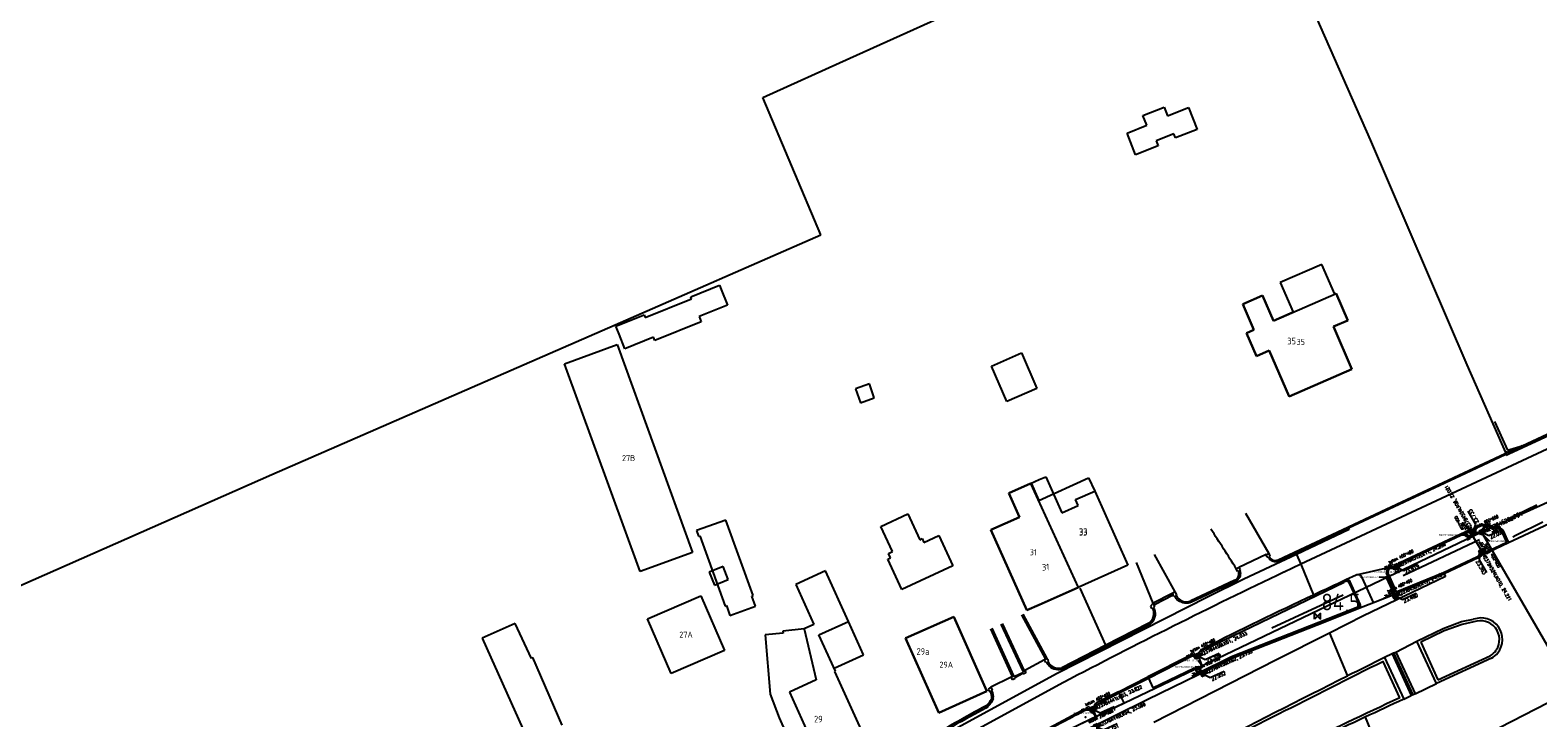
# Model space of a CAD drawing. Extents: x 145741 to 149421, y 457889 to 459999.
# Tile 75 of 84: x 148850 to 149074, y 459664 to 459767. Entities that reach past the tile are written whole.
import ezdxf
from ezdxf.enums import TextEntityAlignment as Align

# ---------------------------------------------------------------- set-up
doc = ezdxf.new("R2010")
doc.units = 0
doc.header["$LTSCALE"] = 4
doc.layers.get('0').update_dxf_attribs({"linetype": 'CONTINUOUS'})
doc.layers.add('alg_hulplijn_afstand', color=6, linetype='CONTINUOUS', plot=False)
for name, color, linetype in [('b_kal_riool__hwa_beton_300', 2, 'CONTINUOUS'), ('b_kal_riool__hwa_pvc_125', 2, 'CONTINUOUS'), ('b_kal_riool_hwa_bodemkolk_beton_250x380', 7, 'CONTINUOUS'), ('b_kal_riool_hwa_bodemput_beton_400x400', 7, 'CONTINUOUS'), ('b_kal_riool_hwa_bodemput_steen_600x600', 7, 'CONTINUOUS'), ('b_rio_rwa_kolk_straat_beton @ 1', 3, 'CONTINUOUS'), ('b_rio_rwa_put_inspectie', 170, 'CONTINUOUS'), ('b_rio_txt_bob @ 1', 12, 'CONTINUOUS'), ('MC_MP_aansluit_nummer', 7, 'CONTINUOUS')]:
    doc.layers.add(name, color=color, linetype=linetype)
doc.styles.add('ISO', font='ISO')
doc.styles.add('MC', font='arial.ttf')
doc.styles.add('MUG_standaard', font='romans.shx', dxfattribs={"width": 0.85, "height": 2})
doc.styles.add('MUG_standaard_groot', font='romans.shx', dxfattribs={"width": 0.85, "height": 4})
doc.styles.get("Standard").update_dxf_attribs({"font": 'ISO'})
doc.linetypes.add('HAAG', pattern='A,0.25,-0.25,[151,BLOK.SHX,S=0.25,R=0,X=0,Y=0],-0.25,0.25', length=1)
doc.linetypes.add('RASTER', pattern='A,0.25,-0.25,[150,BLOK.SHX,S=0.25,R=0,X=0,Y=0],-0.25,0.25', length=1)
doc.dimstyles.new('ISO-25', dxfattribs={"dimtxt": 2.5, "dimasz": 2.5, "dimexe": 1.25, "dimexo": 0.625, "dimtad": 1, "dimtxsty": 'Standard', "dimcen": 2.5, "dimadec": 0, "dimazin": 0, "dimtfac": 1, "dimtmove": 0, "dimatfit": 3, "dimfxl": 1, "dimarcsym": 0})

# ---------------------------------------------------------------- blocks, each defined once
blk = doc.blocks.new('kilometerpaal')
at = {"color": 0}
for p, q in [((-0.44, 0.44), (0.44, -0.44)), ((-0.44, -0.44), (-0.44, 0.44)), ((0.44, 0.44), (-0.44, -0.44)), ((0.44, -0.44), (0.44, 0.44))]:
    blk.add_line(p, q, dxfattribs=at)
at = {"color": 0, "style": 'ISO'}
blk.add_attdef('KILOMETERPAAL', (0.59, 0.87), '', height=2.5, dxfattribs=at)
blk = doc.blocks.new('b_rio_rwa_put_inspectie')
for points in [[(-1, 0, -0.414214), (0, 1), (-1, 1)], [(1, 1), (0, 1, -0.414214), (1, 0)]]:
    blk.add_hatch(color=256).paths.add_polyline_path(points)
h = blk.add_hatch(color=256)
h.paths.add_polyline_path([(-1, 0), (-1, -1), (0, -1, -0.414214)])
h.paths.add_polyline_path([(1, -1), (1, 0, -0.414214), (0, -1)])
for p, q in [((-1, 1), (1, 1)), ((-1, -1), (-1, 1)), ((0.74, 0.71), (1.37, 1.41)), ((1, 1), (1, -1)), ((1, -1), (-1, -1))]:
    blk.add_line(p, q)
blk.add_lwpolyline([(1.37, 1.41), (5.37, 1.41)])
blk.add_circle((0, 0), 1)
blk.add_point((0, 0))
blk.add_text('R', height=1).set_placement((0, 0), align=Align.MIDDLE_CENTER)
at = {"style": 'MUG_standaard', "width": 0.85}
blk.add_attdef('hoogte', (1.37, 1.51), '', height=1, dxfattribs=at)
blk.add_attdef('txt', text='', height=2, dxfattribs=at).set_placement((1.5, -0.01), align=Align.MIDDLE_LEFT)
blk = doc.blocks.new('b_rio_txt_bob')
at = {"layer": 'alg_hulplijn_afstand'}
blk.add_lwpolyline([(31.4, 0), (0, 0)], dxfattribs=at)
at = {"style": 'MUG_standaard', "width": 0.85}
blk.add_attdef('hoogte', (7.5, 2.5), '', height=10, dxfattribs=at)
blk.add_attdef('txt', text='', height=10, dxfattribs=at).set_placement((15.8, -15.8), align=Align.BOTTOM_CENTER)
blk = doc.blocks.new('b_rio_rwa_kolk_straat_beton')
for p, q in [((1.25, 1.25), (-1.25, 1.25)), ((-1.25, 1.25), (-1.25, -1.25)), ((-0.94, 0.63), (0.94, 0.63)), ((0.94, 0), (-0.94, 0)), ((1.25, -1.25), (1.25, 1.25)), ((-1.25, -1.25), (1.25, -1.25)), ((-0.94, -0.62), (0.94, -0.62))]:
    blk.add_line(p, q)
at = {"style": 'MUG_standaard', "width": 0.85}
blk.add_attdef('txt', text='', height=2, dxfattribs=at).set_placement((1.75, -0.01), align=Align.MIDDLE_LEFT)
blk = doc.blocks.new('b_kal_riool_hwa_bodemkolk_beton_250x380')
at = {"layer": 'b_kal_riool_hwa_bodemkolk_beton_250x380', "linetype": 'ByBlock', "lineweight": -2}
for p, q in [((-0.5, -0.5), (-0.5, 0.5)), ((-0.5, 0.5), (0, 0.5)), ((0, 0.5), (0.5, 0.5)), ((0, 0), (1.38, -1.73)), ((0.5, 0.5), (0.5, -0.5)), ((0.5, -0.5), (-0.5, -0.5))]:
    blk.add_line(p, q, dxfattribs=at)
blk.add_lwpolyline([(1.38, -1.73), (5.53, -1.77)], dxfattribs=at)
at = {"layer": 'b_kal_riool_hwa_bodemkolk_beton_250x380', "linetype": 'ByBlock', "lineweight": -2, "insert": (-1.35, 2.36), "char_height": 0.8, "attachment_point": 1, "style": 'MUG_standaard_groot'}
blk.add_mtext_dynamic_manual_height_columns('beton 250*380', width=8.1296, gutter_width=6.45, heights=[1.1], dxfattribs=at)
at = {"layer": 'b_kal_riool_hwa_bodemkolk_beton_250x380', "linetype": 'ByBlock', "lineweight": -2, "style": 'MUG_standaard', "width": 0.85}
blk.add_attdef('hoogte', (1.44, -2.79), '', height=1, dxfattribs=at)
blk = doc.blocks.new('b_kal_riool_hwa_bodemput_steen_600x600')
at = {"layer": 'b_kal_riool_hwa_bodemput_steen_600x600', "linetype": 'ByBlock', "lineweight": -2}
for p, q in [((-0.5, -0.5), (-0.5, 0.5)), ((-0.5, 0.5), (0, 0.5)), ((0, 0.5), (0.5, 0.5)), ((0, 0), (1.38, -1.73)), ((0.5, 0.5), (0.5, -0.5)), ((0.5, -0.5), (-0.5, -0.5))]:
    blk.add_line(p, q, dxfattribs=at)
blk.add_lwpolyline([(1.38, -1.73), (5.53, -1.77)], dxfattribs=at)
at = {"layer": 'b_kal_riool_hwa_bodemput_steen_600x600', "linetype": 'ByBlock', "lineweight": -2, "insert": (-1.35, 2.36), "char_height": 0.8, "attachment_point": 1, "style": 'MUG_standaard_groot'}
blk.add_mtext_dynamic_manual_height_columns('steen 600*600', width=9.2844, gutter_width=3.82, heights=[1.1], dxfattribs=at)
at = {"layer": 'b_kal_riool_hwa_bodemput_steen_600x600', "linetype": 'ByBlock', "lineweight": -2, "style": 'MUG_standaard', "width": 0.85}
blk.add_attdef('hoogte', (1.44, -2.79), '', height=1, dxfattribs=at)
blk = doc.blocks.new('b_kal_riool_hwa_bodemput_beton_400x400')
at = {"layer": 'b_kal_riool_hwa_bodemput_beton_400x400'}
for p, q in [((-0.5, 0.5), (0, 0.5)), ((-0.5, 0.5), (-0.5, -0.5)), ((0, 0.5), (0.5, 0.5)), ((0, 0), (1.38, -1.73)), ((0.5, 0.5), (0.5, -0.5)), ((0.5, -0.5), (-0.5, -0.5))]:
    blk.add_line(p, q, dxfattribs=at)
blk.add_lwpolyline([(1.38, -1.73), (5.53, -1.77)], dxfattribs=at)
at = {"layer": 'b_kal_riool_hwa_bodemput_beton_400x400', "insert": (-1.35, 2.36), "char_height": 0.8, "attachment_point": 1, "style": 'MUG_standaard_groot'}
blk.add_mtext_dynamic_manual_height_columns('beton 400*400', width=9.0862, gutter_width=0, heights=[1.1], dxfattribs=at)
at = {"layer": 'b_kal_riool_hwa_bodemput_beton_400x400', "style": 'MUG_standaard', "width": 0.85}
blk.add_attdef('hoogte', (1.44, -2.79), '', height=1, dxfattribs=at)
blk = doc.blocks.new('MC_MP_100')
at = {"color": 1}
for p, q in [((-0.1, 0), (0.1, 0)), ((0, -0.1), (0, 0.1))]:
    blk.add_line(p, q, dxfattribs=at)
blk.add_circle((0, 0), 0.5)
at = {"style": 'MC', "flags": 1}
for tag, p in [('$POINTNRA', (0.6, 2.5)), ('$POINTNR', (0.6, 1.3)), ('$DESCR', (0.6, 0.1)), ('$GROUP', (0.6, -1.1))]:
    blk.add_attdef(tag, p, '', height=1, dxfattribs=at)

msp = doc.modelspace()

# ---------------------------------------------------------------- linework, layer by layer
at = {"linetype": 'Continuous'}
for p, q in [((149032.34, 459789.01), (149049.36, 459750.17)), ((148971.77, 459762.37), (149000, 459775.12)), ((148958.81, 459756.49), (148971.77, 459762.37)), ((148967.44, 459736.01), (148958.81, 459756.49)), ((149015.49, 459753.84), (149018.65, 459755.09)), ((149016.08, 459752.36), (149015.49, 459753.84)), ((149018.65, 459755.09), (149019.17, 459753.77)), ((149019.17, 459753.77), (149022.3, 459755)), ((149022.3, 459755), (149023.58, 459751.74)), ((149013.11, 459751.19), (149016.08, 459752.36)), ((149023.58, 459751.74), (149020.36, 459750.47)), ((149014.38, 459747.96), (149013.11, 459751.19)), ((149017.77, 459749.3), (149014.38, 459747.96)), ((149020.11, 459751.1), (149017.47, 459750.06)), ((149017.47, 459750.06), (149017.77, 459749.3)), ((149020.36, 459750.47), (149020.11, 459751.1)), ((149049.36, 459750.17), (149063.79, 459716.63)), ((148936.77, 459722.6), (148967.44, 459736.01)), ((149042.16, 459731.6), (149035.97, 459728.9)), ((149044.1, 459727.17), (149042.16, 459731.6)), ((149035.97, 459728.9), (149037.91, 459724.48)), ((148948.04, 459726.76), (148952.33, 459728.49)), ((148948.16, 459726.46), (148948.04, 459726.76)), ((148952.33, 459728.49), (148952.58, 459727.87)), ((148952.58, 459727.87), (148953.52, 459725.53)), ((149033.3, 459726.96), (149030.36, 459725.68)), ((149034.94, 459723.19), (149033.3, 459726.96)), ((149044.28, 459727.25), (149044.1, 459727.17)), ((149046.02, 459723.24), (149044.28, 459727.25)), ((148941.24, 459723.67), (148948.16, 459726.46)), ((148953.52, 459725.53), (148949.3, 459723.83)), ((149030.36, 459725.68), (149032.03, 459721.83)), ((149037.91, 459724.48), (149034.94, 459723.19)), ((148885.58, 459700.25), (148936.77, 459722.6)), ((148936.89, 459722.38), (148941.08, 459724.07)), ((148937.36, 459721.2), (148936.89, 459722.38)), ((148941.08, 459724.07), (148941.24, 459723.67)), ((148949.61, 459723.06), (148942.68, 459720.26)), ((148949.3, 459723.83), (148949.61, 459723.06)), ((149043.89, 459722.32), (149046.02, 459723.24)), ((149046.65, 459715.96), (149043.89, 459722.32)), ((148938.24, 459719.01), (148937.36, 459721.2)), ((148942.49, 459720.73), (148938.24, 459719.01)), ((148942.68, 459720.26), (148942.49, 459720.73)), ((149032.03, 459721.83), (149030.95, 459721.36)), ((149030.95, 459721.36), (149032.44, 459717.93)), ((148929.23, 459716.79), (148937.05, 459719.64)), ((148937.05, 459719.64), (148948.33, 459688.62)), ((148992.89, 459716.44), (148997.36, 459718.39)), ((148997.36, 459718.39), (148999.66, 459713.1)), ((149032.44, 459717.93), (149034.33, 459718.75)), ((149034.33, 459718.75), (149037.31, 459711.9)), ((149102.38, 459718.39), (149070.04, 459703.28)), ((148940.51, 459685.78), (148929.23, 459716.79)), ((148995.18, 459711.16), (148992.89, 459716.44)), ((149037.31, 459711.9), (149046.65, 459715.96)), ((149103.16, 459716.87), (149039.01, 459686.86)), ((149063.79, 459716.63), (149069.7, 459703.19)), ((149072.03, 459704.52), (149096.26, 459715.88)), ((148999.66, 459713.1), (148995.18, 459711.16)), ((149072.03, 459704.52), (149069.93, 459703.54)), ((149069.61, 459703.22), (149063.58, 459700.4)), ((149069.63, 459703.16), (149069.61, 459703.22)), ((149069.66, 459703.09), (149069.63, 459703.16)), ((149070.04, 459703.28), (149069.66, 459703.09)), ((149069.7, 459703.19), (149070.02, 459703.34)), ((149070.02, 459703.34), (149069.93, 459703.54)), ((149070.02, 459703.34), (149070.04, 459703.28)), ((148827.56, 459674.66), (148885.58, 459700.25)), ((148999.94, 459696.36), (149007.38, 459699.76)), ((149007.38, 459699.76), (149008.29, 459697.79)), ((149063.58, 459700.4), (149046.16, 459692.26)), ((148995.48, 459697.46), (148998.72, 459698.91)), ((148997.08, 459693.9), (148995.48, 459697.46)), ((148998.72, 459698.91), (148998.79, 459698.95)), ((148998.72, 459698.91), (149005.8, 459683.41)), ((148998.79, 459698.95), (148999.94, 459696.36)), ((149008.29, 459697.79), (149013.24, 459686.75)), ((148976.39, 459692.49), (148980.42, 459694.37)), ((148980.42, 459694.37), (148982.21, 459690.53)), ((148992.81, 459691.99), (148997.08, 459693.9)), ((149065.3, 459692.53), (149066.07, 459692.85)), ((149066.07, 459692.85), (149068.6, 459692.33)), ((149078.4, 459693.98), (149069.99, 459690.04)), ((148978.12, 459688.76), (148976.39, 459692.49)), ((148982.21, 459690.53), (148982.56, 459690.69)), ((148982.56, 459690.69), (148982.83, 459690.12)), ((148982.83, 459690.12), (148985.03, 459691.14)), ((148985.03, 459691.14), (148987.13, 459686.61)), ((148998.15, 459680.01), (148992.81, 459691.99)), ((149046.16, 459692.26), (149035.72, 459687.36)), ((149046.23, 459692.03), (149038.39, 459688.33)), ((149046.16, 459692.26), (149046.23, 459692.03)), ((149053.78, 459687.13), (149063.56, 459691.71)), ((149063.65, 459691.51), (149053.85, 459686.94)), ((149065.19, 459691.56), (149064.45, 459691.21)), ((149064.56, 459691.41), (149064.93, 459691.58)), ((149066.08, 459692.64), (149065.38, 459692.35)), ((149068.55, 459692.12), (149066.08, 459692.64)), ((149069.73, 459690.14), (149068.99, 459691.75)), ((149069.2, 459691.84), (149069.99, 459690.04)), ((148948.33, 459688.62), (148940.51, 459685.78)), ((148977.54, 459688.49), (148978.12, 459688.76)), ((148977.86, 459687.82), (148977.54, 459688.49)), ((149033.85, 459688.3), (149029.8, 459686.39)), ((149038.39, 459688.33), (149030.55, 459684.64)), ((149034.03, 459687.91), (149033.85, 459688.3)), ((149038.39, 459688.33), (149039.01, 459686.86)), ((149065.52, 459688.83), (149066.25, 459689.18)), ((149066.19, 459689.01), (149065.79, 459688.81)), ((149067.02, 459688.87), (149069.73, 459690.14)), ((149069.99, 459690.04), (149067.17, 459688.72)), ((148977.42, 459687.61), (148977.86, 459687.82)), ((148979.51, 459683.08), (148977.42, 459687.61)), ((148987.13, 459686.61), (148979.51, 459683.08)), ((149013.24, 459686.75), (149005.8, 459683.41)), ((149029.8, 459686.39), (149029.99, 459686.02)), ((149029.99, 459686.02), (149029.91, 459685.95)), ((149034.16, 459687.94), (149034.03, 459687.91)), ((149034.55, 459687.46), (149034.4, 459687.58)), ((149034.56, 459687.45), (149034.55, 459687.46)), ((149034.61, 459687.42), (149034.56, 459687.45)), ((149034.72, 459687.36), (149034.61, 459687.42)), ((149034.73, 459687.35), (149034.72, 459687.36)), ((149034.8, 459687.33), (149034.73, 459687.35)), ((149034.9, 459687.29), (149034.8, 459687.33)), ((149034.92, 459687.28), (149034.9, 459687.29)), ((149035.02, 459687.26), (149034.92, 459687.28)), ((149035.09, 459687.25), (149035.02, 459687.26)), ((149035.13, 459687.25), (149035.09, 459687.25)), ((149035.18, 459687.25), (149035.13, 459687.25)), ((149035.33, 459687.25), (149035.18, 459687.25)), ((149035.37, 459687.26), (149035.33, 459687.25)), ((149035.48, 459687.28), (149035.37, 459687.26)), ((149035.53, 459687.29), (149035.48, 459687.28)), ((149035.72, 459687.36), (149035.53, 459687.29)), ((149039.01, 459686.86), (149036.52, 459685.7)), ((149039.01, 459686.86), (149040.94, 459682.27)), ((149052.24, 459686.37), (149047.48, 459685.31)), ((149053.75, 459686.37), (149053.03, 459686.05)), ((149053.16, 459686.24), (149053.58, 459686.43)), ((149060.31, 459685.62), (149065.39, 459688.02)), ((149065.46, 459687.84), (149060.43, 459685.44)), ((148968.16, 459685.88), (148963.71, 459683.86)), ((148963.71, 459683.86), (148966.42, 459677.87)), ((148971.58, 459678.33), (148968.16, 459685.88)), ((149024.78, 459674.22), (149045.49, 459684.21)), ((149030.55, 459684.64), (149025.23, 459682.01)), ((149029.27, 459684.3), (149026.06, 459682.78)), ((149029.77, 459684.72), (149029.64, 459684.55)), ((149029.88, 459684.9), (149029.77, 459684.72)), ((149029.96, 459685.1), (149029.88, 459684.9)), ((149029.91, 459685.95), (149029.97, 459685.74)), ((149029.98, 459685.21), (149029.96, 459685.1)), ((149029.97, 459685.74), (149030.01, 459685.53)), ((149030, 459685.32), (149029.98, 459685.21)), ((149030.01, 459685.53), (149030, 459685.32)), ((149047.26, 459685.22), (149045.74, 459684.52)), ((149046.02, 459684.35), (149046.2, 459684.16)), ((149046.2, 459684.16), (149047.71, 459680.85)), ((149047.88, 459680.93), (149046.38, 459684.26)), ((149049.86, 459681.15), (149048.17, 459684.9)), ((149060.62, 459685.04), (149048.4, 459679.16)), ((149053.14, 459682.46), (149051.81, 459685.55)), ((149052.06, 459685.42), (149053.25, 459682.74)), ((149060.43, 459685.44), (149053.14, 459682.46)), ((149053.25, 459682.74), (149060.31, 459685.62)), ((149060.43, 459685.44), (149060.62, 459685.04)), ((148941.6, 459678.72), (148949.55, 459682.16)), ((148949.55, 459682.16), (148953.08, 459674)), ((149005.8, 459683.41), (149000, 459680.82)), ((149025.23, 459682.01), (149002.57, 459670.51)), ((149017.41, 459680.95), (149018.54, 459681.54)), ((149018.54, 459681.54), (149019.97, 459682.28)), ((149020.08, 459682.05), (149019.97, 459682.28)), ((149020.21, 459682.11), (149020.08, 459682.05)), ((149020.31, 459681.94), (149020.21, 459682.11)), ((149020.37, 459681.86), (149020.31, 459681.94)), ((149020.43, 459681.78), (149020.37, 459681.86)), ((149020.56, 459681.63), (149020.43, 459681.78)), ((149020.76, 459681.46), (149020.56, 459681.63)), ((149025.08, 459682.31), (149022.73, 459681.2)), ((149026.06, 459682.78), (149025.08, 459682.31)), ((149049.86, 459681.15), (149053.14, 459682.46)), ((149060.3, 459658.25), (149107.28, 459682.39)), ((149000, 459680.82), (148998.15, 459680.01)), ((149017.23, 459680.56), (149017.07, 459680.42)), ((149017.11, 459680.8), (149017.41, 459680.95)), ((149017.11, 459680.8), (149017.23, 459680.56)), ((149020.98, 459681.32), (149020.76, 459681.46)), ((149021.21, 459681.2), (149020.98, 459681.32)), ((149021.45, 459681.12), (149021.21, 459681.2)), ((149021.58, 459681.09), (149021.45, 459681.12)), ((149021.71, 459681.07), (149021.58, 459681.09)), ((149021.97, 459681.05), (149021.71, 459681.07)), ((149022.23, 459681.07), (149021.97, 459681.05)), ((149022.49, 459681.12), (149022.23, 459681.07)), ((149022.73, 459681.2), (149022.49, 459681.12)), ((149047.54, 459680.47), (149028.69, 459673.04)), ((149042.61, 459678.29), (149047.69, 459680.3)), ((149047.69, 459680.3), (149049.86, 459681.15)), ((148921.87, 459678.01), (148916.94, 459675.85)), ((148924.28, 459672.8), (148921.87, 459678.01)), ((148945.13, 459670.56), (148941.6, 459678.72)), ((148964.97, 459677.21), (148961.78, 459676.9)), ((148966.42, 459677.87), (148964.97, 459677.21)), ((148973.82, 459673.37), (148971.58, 459678.33)), ((148980.08, 459675.82), (148987.26, 459679.03)), ((148987.26, 459679.03), (148992.22, 459667.93)), ((149016.27, 459677.79), (149003.61, 459671.31)), ((149016.47, 459677.9), (149016.27, 459677.79)), ((149016.56, 459677.95), (149016.47, 459677.9)), ((149016.65, 459678.02), (149016.56, 459677.95)), ((149016.81, 459678.16), (149016.65, 459678.02)), ((149028.81, 459672.85), (149042.61, 459678.29)), ((149048.4, 459679.16), (149043.32, 459676.59)), ((149056.34, 459675.4), (149060.24, 459677.3)), ((149060.24, 459677.3), (149062.97, 459678.31)), ((149063.07, 459677.89), (149060.39, 459676.93)), ((149062.97, 459678.31), (149064.8, 459678.66)), ((149064.85, 459678.26), (149063.07, 459677.89)), ((148916.94, 459675.85), (148923.65, 459660.86)), ((148961.81, 459676.6), (148959.12, 459676.34)), ((148959.12, 459676.34), (148959.89, 459667.47)), ((148961.78, 459676.9), (148961.81, 459676.6)), ((148985.04, 459664.72), (148980.08, 459675.82)), ((149043.32, 459676.59), (149035.32, 459672.56)), ((149043.32, 459676.59), (149046.01, 459670.19)), ((149053.2, 459673.77), (149056.34, 459675.4)), ((149059.25, 459669.08), (149056.34, 459675.4)), ((149060.39, 459676.93), (149056.91, 459675.23)), ((149056.91, 459675.23), (149059.46, 459669.64)), ((148924.48, 459672.96), (148924.28, 459672.8)), ((148928.89, 459662.84), (148924.48, 459672.96)), ((148953.08, 459674), (148945.13, 459670.56)), ((148969.42, 459671.38), (148973.82, 459673.37)), ((149000.8, 459672.61), (148997.86, 459671.03)), ((149001.02, 459672.22), (149000.8, 459672.61)), ((149022.51, 459673.25), (149016.2, 459670.08)), ((149016.29, 459669.88), (149022.61, 459673.08)), ((149035.32, 459672.56), (149017.11, 459663.25)), ((149023.31, 459672.76), (149024.08, 459673.11)), ((149023.87, 459673.11), (149023.53, 459672.97)), ((149028.69, 459673.04), (149023.69, 459670.58)), ((149023.78, 459670.43), (149028.81, 459672.85)), ((149052.64, 459673.51), (149051.52, 459672.95)), ((149051.52, 459672.95), (149054.39, 459666.74)), ((149052.64, 459673.51), (149052.92, 459673.64)), ((149052.64, 459673.51), (149055.49, 459667.27)), ((149052.92, 459673.64), (149053.2, 459673.77)), ((149055.77, 459667.39), (149052.92, 459673.64)), ((149053.2, 459673.77), (149056.1, 459667.54)), ((149067.48, 459672.86), (149059.25, 459669.08)), ((149059.46, 459669.64), (149067.28, 459673.21)), ((148969.63, 459670.92), (148969.42, 459671.38)), ((148969.55, 459670.89), (148969.63, 459670.92)), ((148974.51, 459659.91), (148969.55, 459670.89)), ((149002.57, 459670.51), (148985.2, 459661.02)), ((148997.57, 459670.58), (148996.36, 459669.94)), ((148997.61, 459670.48), (148997.57, 459670.58)), ((148998.02, 459670.65), (148997.61, 459670.48)), ((148997.86, 459671.03), (148998.02, 459670.65)), ((149001.11, 459672.27), (149001.02, 459672.22)), ((149016.1, 459666.67), (149023.78, 459670.43)), ((149016.94, 459668.41), (149023.18, 459671.43)), ((149023.18, 459671.43), (149023.69, 459670.58)), ((149023.69, 459670.58), (149023.78, 459670.43)), ((149053.8, 459666.94), (149051.33, 459672.37)), ((149003.64, 459669.23), (148986.05, 459659.65)), ((148995.82, 459670.03), (148992.82, 459668.51)), ((148992.82, 459668.51), (148993.02, 459668.09)), ((148993.02, 459668.09), (148992.97, 459668.01)), ((148996.03, 459669.64), (148995.82, 459670.03)), ((148996.42, 459669.84), (148996.03, 459669.64)), ((148996.36, 459669.94), (148996.42, 459669.84)), ((149011.85, 459667.84), (149016.2, 459670.08)), ((149011.95, 459667.66), (149016.29, 459669.88)), ((149016.2, 459670.08), (149016.29, 459669.88)), ((149016.29, 459669.88), (149016.94, 459668.41)), ((149056.1, 459667.54), (149059.25, 459669.08)), ((148959.89, 459667.47), (148961.25, 459663.96)), ((148992.22, 459667.93), (148985.04, 459664.72)), ((148992.64, 459665.94), (148992.41, 459665.68)), ((148992.85, 459666.22), (148992.64, 459665.94)), ((148993.02, 459666.51), (148992.85, 459666.22)), ((148992.85, 459666.22), (148992.85, 459666.22)), ((148993.17, 459666.83), (148993.02, 459666.51)), ((149006.17, 459663.07), (149012.67, 459666.21)), ((149006.68, 459661.99), (149016.1, 459666.67)), ((149011.85, 459667.84), (149008.58, 459666.17)), ((149008.66, 459665.96), (149011.95, 459667.66)), ((149011.95, 459667.66), (149011.85, 459667.84)), ((149012.67, 459666.21), (149011.95, 459667.66)), ((149054.39, 459666.74), (149055.49, 459667.27)), ((149055.77, 459667.39), (149055.49, 459667.27)), ((149056.1, 459667.54), (149055.77, 459667.39)), ((148961.25, 459663.96), (148964.97, 459655.61)), ((148992.03, 459665.39), (148990.94, 459664.78)), ((148992.28, 459665.56), (148992.03, 459665.39)), ((148992.41, 459665.68), (148992.28, 459665.56)), ((149006.44, 459665.04), (149000.74, 459662.01)), ((149007.77, 459664.73), (149008.49, 459665.15)), ((149008.27, 459665.18), (149007.9, 459664.95)), ((149048.6, 459664.04), (149052.54, 459654.67))]:
    msp.add_line(p, q, dxfattribs=at)
for p, q in [((149030.36, 459725.68), (149033.3, 459726.96)), ((149033.3, 459726.96), (149034.94, 459723.19)), ((149034.94, 459723.19), (149044.28, 459727.25)), ((149044.28, 459727.25), (149046.02, 459723.24)), ((149032.03, 459721.83), (149030.36, 459725.68)), ((149046.02, 459723.24), (149043.89, 459722.32)), ((149043.89, 459722.32), (149046.65, 459715.96)), ((149030.95, 459721.36), (149032.03, 459721.83)), ((149032.44, 459717.93), (149030.95, 459721.36)), ((149034.33, 459718.75), (149032.44, 459717.93)), ((149037.31, 459711.9), (149034.33, 459718.75)), ((149046.65, 459715.96), (149037.31, 459711.9)), ((148974.68, 459713.77), (148972.64, 459713.05)), ((148972.64, 459713.05), (148973.38, 459710.96)), ((148975.42, 459711.68), (148974.68, 459713.77)), ((148973.38, 459710.96), (148975.42, 459711.68)), ((149067.92, 459708.17), (149069.87, 459703.87)), ((149069.87, 459703.87), (149072.03, 459704.52)), ((149051.76, 459695.07), (149069.52, 459703.4)), ((149069.46, 459703.5), (149069.86, 459703.7)), ((149069.52, 459703.4), (149069.46, 459703.5)), ((149069.61, 459703.22), (149069.52, 459703.4)), ((149069.86, 459703.7), (149069.93, 459703.54)), ((148998.72, 459698.91), (149000, 459699.49)), ((149000, 459699.49), (149000.99, 459699.93)), ((149000.99, 459699.93), (149003.41, 459694.54)), ((148998.72, 459698.91), (148995.48, 459697.46)), ((148995.48, 459697.46), (148997.08, 459693.9)), ((149005.44, 459696.52), (149008.29, 459697.79)), ((149008.29, 459697.79), (149013.24, 459686.75)), ((149003.41, 459694.54), (149005.84, 459695.63)), ((149005.84, 459695.63), (149005.44, 459696.52)), ((149035.65, 459687.54), (149051.76, 459695.07)), ((148953.29, 459693.47), (148948.92, 459691.9)), ((148957.36, 459682.19), (148953.29, 459693.47)), ((148997.08, 459693.9), (148992.81, 459691.99)), ((149030.78, 459694.47), (149034.25, 459688.48)), ((148948.92, 459691.9), (148949.22, 459691.04)), ((148949.22, 459691.04), (148949.4, 459691.11)), ((148949.4, 459691.11), (148953.19, 459680.62)), ((148992.81, 459691.99), (148998.15, 459680.01)), ((149020.31, 459682.75), (149017.19, 459688.31)), ((149033.85, 459688.3), (149034.25, 459688.48)), ((149034.25, 459688.48), (149034.43, 459688.09)), ((148952.86, 459686.55), (148950.79, 459685.71)), ((148953.65, 459684.61), (148952.86, 459686.55)), ((149013.24, 459686.75), (149005.8, 459683.41)), ((149016.99, 459681.04), (149014.54, 459687.11)), ((149029.39, 459686.21), (149029.8, 459686.39)), ((149029.59, 459685.8), (149029.39, 459686.21)), ((149034.43, 459688.09), (149034.3, 459688.01)), ((148950.79, 459685.71), (148951.58, 459683.77)), ((148951.58, 459683.77), (148953.65, 459684.61)), ((148968.16, 459685.88), (148963.71, 459683.86)), ((148963.71, 459683.86), (148966.42, 459677.87)), ((148971.58, 459678.33), (148968.16, 459685.88)), ((149029.18, 459684.5), (149024.98, 459682.52)), ((149029.7, 459685.85), (149029.59, 459685.8)), ((149029.7, 459685.85), (149029.91, 459685.95)), ((148957.15, 459682.11), (148957.36, 459682.19)), ((148957.69, 459680.61), (148957.15, 459682.11)), ((149000, 459680.82), (149005.8, 459683.41)), ((149009.94, 459674.78), (149006.11, 459683.29)), ((149019.86, 459682.51), (149016.99, 459681.04)), ((149020.31, 459682.75), (149019.86, 459682.51)), ((149019.97, 459682.28), (149019.86, 459682.51)), ((149020.56, 459682.29), (149020.31, 459682.75)), ((149020.44, 459682.23), (149020.56, 459682.29)), ((149024.98, 459682.52), (149022.62, 459681.41)), ((148953.19, 459680.62), (148953.37, 459680.69)), ((148953.37, 459680.69), (148953.89, 459679.24)), ((148953.89, 459679.24), (148957.69, 459680.61)), ((148997.37, 459679.33), (149000.96, 459672.71)), ((148997.57, 459679.42), (149001.15, 459672.82)), ((148998.15, 459680.01), (149000, 459680.82)), ((149016.99, 459681.04), (149016.6, 459680.59)), ((149016.6, 459680.59), (149016.78, 459680.29)), ((149016.78, 459680.29), (149016.91, 459680.37)), ((149016.99, 459681.04), (149017.11, 459680.8)), ((148966.42, 459677.87), (148964.97, 459677.21)), ((148964.97, 459677.21), (148966.77, 459669.6)), ((148967.17, 459676.34), (148971.58, 459678.33)), ((148987.26, 459679.03), (148980.08, 459675.82)), ((148992.22, 459667.93), (148987.26, 459679.03)), ((148996.01, 459670.13), (148992.82, 459677.22)), ((148996.21, 459670.23), (148993.02, 459677.31)), ((148994.27, 459677.93), (148997.56, 459670.9)), ((148994.47, 459678.02), (148997.76, 459670.99)), ((149016.27, 459678.03), (149009.94, 459674.78)), ((148969.63, 459670.92), (148967.17, 459676.34)), ((148980.08, 459675.82), (148985.04, 459664.72)), ((149009.94, 459674.78), (149003.38, 459671.42)), ((149000.96, 459672.71), (149000.8, 459672.61)), ((149001.15, 459672.82), (149000.96, 459672.71)), ((149001.39, 459672.44), (149001.15, 459672.82)), ((148969.55, 459670.89), (148969.63, 459670.92)), ((148974.51, 459659.91), (148969.55, 459670.89)), ((148996.26, 459670.14), (148997.68, 459670.77)), ((148997.56, 459670.9), (148997.76, 459670.99)), ((148997.68, 459670.77), (148997.56, 459670.9)), ((148997.76, 459670.99), (148997.86, 459671.03)), ((149001.32, 459672.4), (149001.39, 459672.44)), ((148966.77, 459669.6), (148962.76, 459667.79)), ((148992.82, 459668.51), (148992.42, 459668.25)), ((148992.42, 459668.25), (148992.64, 459667.88)), ((148992.97, 459668.01), (148992.75, 459667.9)), ((148995.82, 459670.03), (148996.01, 459670.13)), ((148996.01, 459670.13), (148996.21, 459670.23)), ((148996.21, 459670.23), (148996.26, 459670.14)), ((148962.76, 459667.79), (148967.71, 459656.83)), ((148985.04, 459664.72), (148992.22, 459667.93)), ((148992.64, 459667.88), (148992.75, 459667.9))]:
    msp.add_line(p, q)
at = {"linetype": 'RASTER', "lineweight": -3}
for p, q in [((149069.7, 459693.56), (149074.25, 459695.72)), ((149075.11, 459693.13), (149071.1, 459691.15)), ((149071.1, 459691.15), (149070.63, 459690.92))]:
    msp.add_line(p, q, dxfattribs=at)
at = {"linetype": 'HAAG'}
for p, q in [((149054.28, 459685.18), (149065.69, 459690.56)), ((149045.34, 459682.24), (149034.7, 459677.34))]:
    msp.add_line(p, q, dxfattribs=at)
for centre, radius, start, end in [((148686.93, 459471.17), 404.38, 32.1247, 33.1203), ((149035.23, 459688.49), 1.05, 207.5267, 293.8554), ((149028.83, 459685.42), 0.979, 291.1521, 26.3346), ((149021.92, 459682.84), 1.59, 202.3966, 296.382), ((149015.34, 459679.54), 1.77, 301.6733, 27.9948), ((149002.88, 459673.03), 1.68, 202.0153, 287.4809), ((148990.15, 459668.09), 3.04, 309.8227, 336.0385), ((148991.11, 459667.07), 1.83, 353.0986, 26.8362), ((149080.6, 459500.49), 187.47, 118.1682, 121.4652)]:
    msp.add_arc(centre, radius, start, end)
at = {"linetype": 'Continuous'}
for centre, radius, start, end in [((149063.92, 459691.08), 0.726, 27.7816, 120.0267), ((149063.92, 459691.03), 0.559, 18.9586, 119.4453), ((149065.59, 459691.87), 0.718, 114.029, 204.3322), ((149065.63, 459691.87), 0.542, 117.1399, 215.5321), ((149068.35, 459691.43), 0.724, 26.5425, 74.1475), ((149068.4, 459691.47), 0.875, 25.0895, 77.0778), ((149065.2, 459688.47), 0.485, 293.3854, 48.6548), ((149065.43, 459688.39), 0.552, 273.045, 49.2358), ((149066.74, 459689.06), 0.551, 184.3828, 321.7483), ((149066.78, 459689.39), 0.574, 201.686, 294.9663), ((149035.23, 459688.41), 1.17, 203.6648, 224.8286), ((149052.6, 459685.66), 0.798, 116.9683, 188.0784), ((149052.59, 459685.67), 0.584, 40.8037, 205.2316), ((149052.61, 459685.66), 0.801, 46.216, 117.0523), ((149053.87, 459686.73), 0.416, 102.5809, 225.4636), ((149054.12, 459686.6), 0.438, 127.9968, 210.7031), ((149456.72, 458805.48), 975.37, 115.51912, 117.67927), ((149028.73, 459685.47), 1.29, 295.111, 314.788), ((149376.02, 458971.18), 786.09, 114.84455, 115.23102), ((149045.98, 459683.4), 0.948, 87.5821, 121.0504), ((149045.93, 459684.06), 0.492, 23.5596, 112.7451), ((149047.58, 459684.7), 0.613, 98.8485, 121.4837), ((149047.58, 459684.69), 0.622, 19.3439, 99.1718), ((149361.08, 459002.87), 751.06, 115.23039, 116.61428), ((149015.52, 459679.46), 1.83, 315.0073, 31.7324), ((149047.46, 459680.73), 0.272, 286.0858, 26.9062), ((149047.5, 459680.7), 0.439, 295.7789, 31.3126), ((149065.89, 459675.65), 3.2, 321.5502, 109.9033), ((149065.84, 459675.63), 2.81, 326.4056, 110.6163), ((149022.86, 459672.55), 0.79, 32.427, 116.7215), ((149022.84, 459672.67), 0.473, 10.7034, 119.4967), ((149024.38, 459673.44), 0.601, 153.1432, 212.9727), ((149025.26, 459672.75), 1.71, 111.9891, 146.1655), ((149024.61, 459673.42), 0.61, 150.3336, 209.8555), ((149025.35, 459672.68), 1.65, 110.4005, 140.6127), ((149997.93, 457773.93), 2121.79, 116.49019, 116.65655), ((149065.85, 459675.62), 2.8, 300.7287, 326.4769), ((149065.89, 459675.64), 3.2, 299.7757, 321.5809), ((149002.85, 459673.07), 1.91, 204.7659, 225.0229), ((149002.85, 459673.08), 1.92, 225.0098, 293.2272), ((150257.41, 457261.38), 2695.83, 116.57607, 117.32132), ((148991.05, 459667.09), 2.13, 352.9408, 25.7022), ((150047.11, 457675.64), 2231.69, 116.65294, 117.89578), ((149008.93, 459665.51), 0.738, 117.7451, 207.0264), ((149008.88, 459665.49), 0.517, 115.7548, 220.9136), ((149688.68, 458304.07), 1503.49, 114.97804, 116.30527), ((149619.65, 458448.21), 1343.26, 114.88591, 115.1587), ((149041.95, 459566), 111.17, 117.312, 120.2649), ((149260.65, 459179.25), 548.11, 117.6456, 118.2309), ((149007.41, 459663.14), 1.98, 90.2759, 123.376), ((149007.37, 459663.6), 1.72, 86.6617, 122.6663), ((149007.32, 459664.67), 0.451, 6.9803, 79.6859), ((149007.34, 459664.72), 0.608, 22.1333, 78.2299), ((149616.18, 458456.23), 1334.52, 115.17015, 116.4074)]:
    msp.add_arc(centre, radius, start, end, dxfattribs=at)
at = {"layer": 'b_kal_riool__hwa_beton_300', "elevation": 23.81}
msp.add_lwpolyline([(149066.02, 459691.69), (149142.33, 459726.19), (149213.72, 459763.86)], dxfattribs=at)
at = {"layer": 'b_kal_riool__hwa_beton_300'}
for points in [[(148759.8, 459546.52, 20.5), (148825.59, 459575.45, 21.19), (148929.88, 459622.17, 22.48), (148942.77, 459628.34, 22.83), (148961.03, 459637.85, 23.14), (149001.09, 459660.62, 23.5), (149066.02, 459691.69, 23.81), (149066.02, 459691.69, 23.81)], [(149066.13, 459691.39, 22.1), (149081.12, 459665.51, 24.42)]]:
    msp.add_polyline3d(points, dxfattribs=at)
for p in [(149066.13, 459691.39, 22.1), (149006.91, 459664.05, 23.81)]:
    msp.add_point(p, dxfattribs=at)
at = {"layer": 'b_kal_riool__hwa_pvc_125'}
msp.add_line((149053.41, 459686.23, 24.29), (149053.63, 459685.76, 23.75), dxfattribs=at)
for points in [[(149065.95, 459688.91, 24.22), (149064.67, 459691.05, 24.55)], [(149064.71, 459691.57, 24.37), (149065.76, 459691.68, 24.6)], [(149052.99, 459682.29, 24.15), (149051.79, 459684.88, 24.26)], [(149023.76, 459673.04, 24.03), (149024.28, 459671.72, 24.08)], [(149024.35, 459670.66, 23.75), (149023.81, 459671.49, 23.95)], [(149008.1, 459665.05, 23.82), (149008.48, 459664.16, 23.82)]]:
    msp.add_polyline3d(points, dxfattribs=at)
for p in [(149064.71, 459691.57, 24.37), (149064.73, 459690.96, 24.54), (149065.71, 459691.72, 24.52), (149065.95, 459688.91, 24.22), (149051.79, 459684.88, 24.26), (149052.99, 459682.29, 24.15), (149023.76, 459673.04, 24.03), (149023.81, 459671.49, 23.95), (149024.08, 459672.24, 24.06), (149024.35, 459670.66, 23.75), (149008.1, 459665.05, 23.82), (149008.48, 459664.16, 23.82)]:
    msp.add_point(p, dxfattribs=at)

# ---------------------------------------------------------------- block references
msp.add_blockref('kilometerpaal', (149041.5, 459679.11)).add_auto_attribs({'KILOMETERPAAL': '84,5'})
at = {"layer": 'b_kal_riool_hwa_bodemkolk_beton_250x380', "xscale": 0.55, "yscale": 0.55, "zscale": 0.55, "rotation": 25}
for p, values in [((149024.43, 459670.52, 22.95), {'hoogte': '22.952'}), ((149008.49, 459662.68, 22.75), {'hoogte': '22.751'})]:
    msp.add_blockref('b_kal_riool_hwa_bodemkolk_beton_250x380', p, dxfattribs=at).add_auto_attribs(values)
at = {"layer": 'b_kal_riool_hwa_bodemput_beton_400x400', "xscale": 0.55, "yscale": 0.55, "zscale": 0.55}
for p, rotation, values in [((149064.68, 459691.68, 23.73), 120, {'hoogte': '23.733'}), ((149053.26, 459686.49, 23.62), 25, {'hoogte': '23.619'}), ((149066.04, 459688.74, 23.56), 300.0000000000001, {'hoogte': '23.563'}), ((149053.08, 459682.15, 23.48), 25, {'hoogte': '23.480'}), ((149023.68, 459673.22, 23.36), 25, {'hoogte': '23.359'}), ((149008.01, 459665.25, 23.13), 25, {'hoogte': '23.127'})]:
    msp.add_blockref('b_kal_riool_hwa_bodemput_beton_400x400', p, dxfattribs=dict(at, rotation=rotation)).add_auto_attribs(values)
at = {"layer": 'b_kal_riool_hwa_bodemput_steen_600x600', "xscale": 0.55, "yscale": 0.55, "zscale": 0.55, "rotation": 25}
msp.add_blockref('b_kal_riool_hwa_bodemput_steen_600x600', (149065.97, 459691.69, 22.1), dxfattribs=at).add_auto_attribs({'hoogte': '22.099'})
at = {"layer": 'b_rio_rwa_kolk_straat_beton @ 1'}
for p, xscale, yscale, zscale, rotation, values in [((149064.7, 459691.63, 22.02), 0.2499999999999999, 0.2499999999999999, 0.2499999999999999, 120, {'txt': 'N23784524LK09, 22.021'}), ((149053.27, 459686.52, 24.29), 0.25, 0.25, 0.25, 25, {'txt': 'N23784512LK11, 24.289'}), ((149066.04, 459688.74, 24.22), 0.25, 0.25, 0.25, 300.0000000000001, {'txt': 'N23784524LK010, 24.221'}), ((149053.06, 459682.12, 24.13), 0.25, 0.25, 0.25, 25, {'txt': 'N23784509LK12, 24.131'}), ((149023.66, 459673.21, 24.03), 0.25, 0.25, 0.25, 25, {'txt': 'N23784459LK01, 24.033'}), ((149024.41, 459670.52, 23.75), 0.25, 0.25, 0.25, 25, {'txt': 'N23784458LK02, 23.755'}), ((149008, 459665.22, 23.82), 0.25, 0.25, 0.25, 25, {'txt': 'N23784441LK03, 23.822'}), ((149008.51, 459662.66, 23.57), 0.25, 0.25, 0.25, 25, {'txt': 'N23784440LK04, 23.566'})]:
    msp.add_blockref('b_rio_rwa_kolk_straat_beton', p, dxfattribs=dict(at, xscale=xscale, yscale=yscale, zscale=zscale, rotation=rotation)).add_auto_attribs(values)
at = {"layer": 'b_rio_rwa_put_inspectie', "xscale": 0.2999999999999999, "yscale": 0.2999999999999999, "zscale": 0.2999999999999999, "rotation": 25.00000000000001}
msp.add_blockref('b_rio_rwa_put_inspectie', (149066.03, 459691.68, 24.54), dxfattribs=at).add_auto_attribs({'hoogte': '24.537', 'txt': 'N23784525LIP01'})
at = {"layer": 'b_rio_txt_bob @ 1'}
ref = msp.add_blockref('b_rio_txt_bob', (149064.06, 459691.97, 23.9), dxfattribs=dict(at, xscale=0.02999999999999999, yscale=0.02999999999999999, zscale=0.02999999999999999, rotation=120))
ref.add_attrib('hoogte', '23.904', (149063.88, 459692.13, 23.9), dxfattribs={"layer": '0', "height": 0.3, "rotation": 120, "style": 'MUG_standaard', "width": 0.85})
ref = msp.add_blockref('b_rio_txt_bob', (149067.53, 459691.6, 22.13), dxfattribs=dict(at, xscale=0.03, yscale=0.03, zscale=0.03, rotation=25))
ref.add_attrib('hoogte', '22.129', (149067.71, 459691.77, 22.13), dxfattribs={"layer": '0', "height": 0.3, "rotation": 25, "style": 'MUG_standaard', "width": 0.85})
ref = msp.add_blockref('b_rio_txt_bob', (149065.64, 459690.21, 23.79), dxfattribs=dict(at, xscale=0.03, yscale=0.03, zscale=0.03, rotation=300.0000000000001))
ref.add_attrib('hoogte', '23.790', (149065.82, 459690.05, 23.79), dxfattribs={"layer": '0', "height": 0.3, "rotation": 300, "style": 'MUG_standaard', "width": 0.85})
ref = msp.add_blockref('b_rio_txt_bob', (149051.46, 459686.04, 23.89), dxfattribs=dict(at, xscale=0.03, yscale=0.03, zscale=0.03, rotation=25))
ref.add_attrib('hoogte', '23.887', (149051.64, 459686.2, 23.89), dxfattribs={"layer": '0', "height": 0.3, "rotation": 25, "style": 'MUG_standaard', "width": 0.85})
ref = msp.add_blockref('b_rio_txt_bob', (149051.43, 459681.76, 23.73), dxfattribs=dict(at, xscale=0.03, yscale=0.03, zscale=0.03, rotation=25))
ref.add_attrib('hoogte', '23.725', (149051.61, 459681.93, 23.73), dxfattribs={"layer": '0', "height": 0.3, "rotation": 25, "style": 'MUG_standaard', "width": 0.85})
ref = msp.add_blockref('b_rio_txt_bob', (149021.91, 459672.76, 23.61), dxfattribs=dict(at, xscale=0.03, yscale=0.03, zscale=0.03, rotation=25))
ref.add_attrib('hoogte', '23.612', (149022.09, 459672.93, 23.61), dxfattribs={"layer": '0', "height": 0.3, "rotation": 25, "style": 'MUG_standaard', "width": 0.85})
ref = msp.add_blockref('b_rio_txt_bob', (149022.76, 459670.13, 23.28), dxfattribs=dict(at, xscale=0.03, yscale=0.03, zscale=0.03, rotation=25))
ref.add_attrib('hoogte', '23.278', (149022.94, 459670.29, 23.28), dxfattribs={"layer": '0', "height": 0.3, "rotation": 25, "style": 'MUG_standaard', "width": 0.85})
ref = msp.add_blockref('b_rio_txt_bob', (149006.23, 459664.75, 23.41), dxfattribs=dict(at, xscale=0.03, yscale=0.03, zscale=0.03, rotation=25))
ref.add_attrib('hoogte', '23.413', (149006.41, 459664.92, 23.41), dxfattribs={"layer": '0', "height": 0.3, "rotation": 25, "style": 'MUG_standaard', "width": 0.85})
at = {"layer": 'MC_MP_aansluit_nummer', "xscale": 0.25, "yscale": 0.25, "zscale": 0.25}
for p in [(149064.67, 459691.05, 24.55), (149065.76, 459691.68, 24.6), (149051.79, 459684.88, 24.26), (149053.63, 459685.76, 23.75), (149023.81, 459671.49, 23.95), (149024.28, 459671.72, 24.08), (149008.48, 459664.16, 23.82)]:
    msp.add_blockref('MC_MP_100', p, dxfattribs=at)

# ---------------------------------------------------------------- texts
for s, rotation, p in [('35', 0.5165, (149037.02, 459719.66)), ('33', 2.1229, (149005.98, 459691.22)), ('31', 2.5751, (149000.45, 459685.91))]:
    msp.add_text(s, height=1, rotation=rotation).set_placement(p)
at = {"style": 'ISO'}
for s, p in [('35', (149039.02, 459720.04)), ('27B', (148938.78, 459702.71)), ('33', (149006.57, 459691.59)), ('31', (148999.13, 459688.66)), ('27A', (148947.34, 459676.36)), ('29A', (148986.15, 459671.88))]:
    msp.add_text(s, height=0.9, dxfattribs=at).set_placement(p, align=Align.MIDDLE_CENTER)
for s, p in [('29a', (148981.72, 459673.35)), ('29', (148966.44, 459663.26))]:
    msp.add_text(s, height=1).set_placement(p)
at = {"layer": 'MC_MP_aansluit_nummer', "char_height": 0.25, "style": 'MC'}
for s, insert, attachment_point in [('N23784524LK010.A', (149062.81, 459691.23, 24.54), 6), ('N23784524LK09.A', (149067.2, 459690.32, 24.52), 4), ('N23784509LK12.A', (149050.66, 459684.96, 24.27), 6), ('N23784512LK11.A', (149052.98, 459685.75, 23.75), 6), ('N23784459LK01.A', (149023.66, 459672.5, 24.06), 6), ('N23784458LK02.A', (149023.24, 459671.56, 24.05), 6), ('N23784441LK03.A', (149007.97, 459664.63, 23.82), 6)]:
    msp.add_mtext(s, dxfattribs=dict(at, insert=insert, attachment_point=attachment_point))

# ---------------------------------------------------------------- leaders
at = {"layer": 'MC_MP_aansluit_nummer', "annotation_type": 0, "has_hookline": 1}
for points, hookline_direction, text_width in [([(149064.67, 459691.05, 24.54), (149062.86, 459691.23, 24.54)], 1, 3.12), ([(149065.76, 459691.68, 24.52), (149067.15, 459690.32, 24.52)], 0, 2.93), ([(149051.79, 459684.88, 24.27), (149050.71, 459684.96, 24.27)], 1, 2.93), ([(149053.63, 459685.76, 23.75), (149053.03, 459685.75, 23.75)], 1, 2.93), ([(149023.81, 459671.49, 24.05), (149023.29, 459671.56, 24.05)], 1, 2.93), ([(149024.28, 459671.72, 24.06), (149023.71, 459672.5, 24.06)], 1, 2.93), ([(149008.48, 459664.16, 23.82), (149008.02, 459664.63, 23.82)], 1, 2.93)]:
    msp.add_leader(points, dimstyle='ISO-25', override={"dimtxt": 0.25, "dimasz": 0, "dimgap": 0.05, "dimtad": 0, "dimtxsty": 'MC'}, dxfattribs=dict(at, hookline_direction=hookline_direction, text_width=text_width))

doc.saveas('drawing.dxf')
